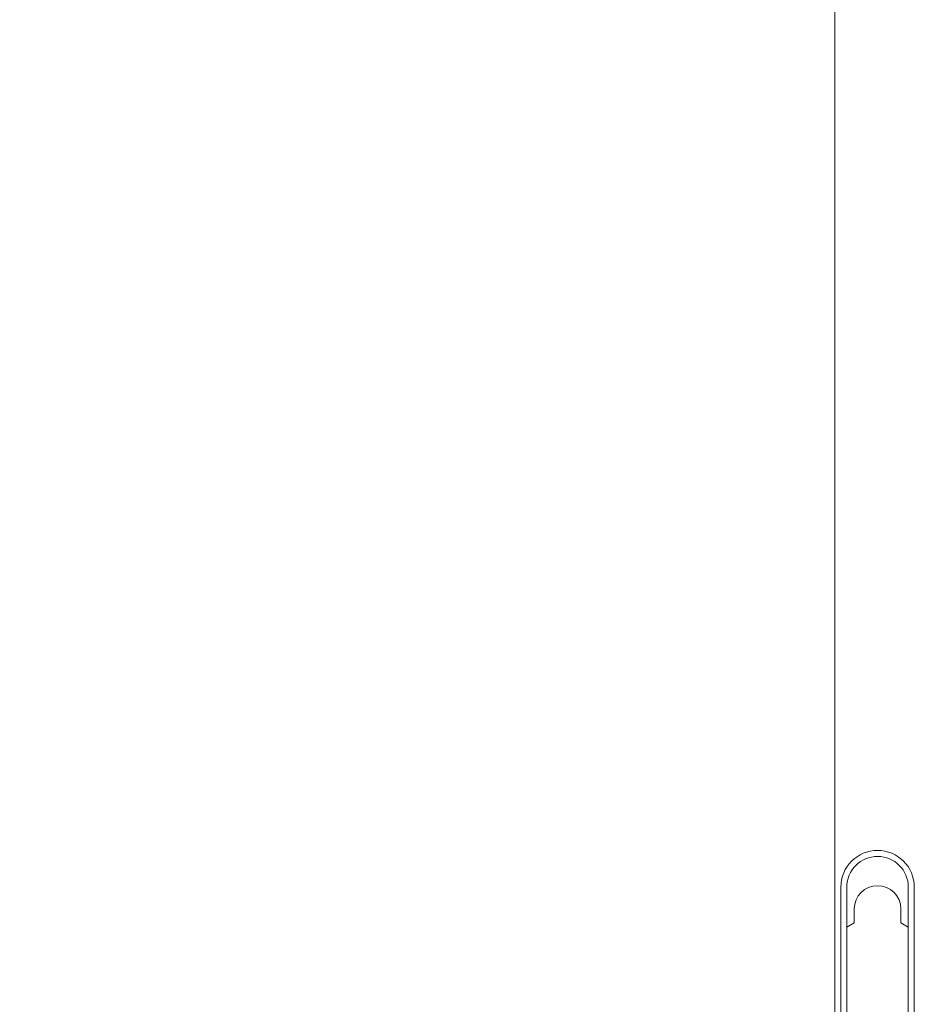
# Model space of a CAD drawing. Header units: millimetres. Extents: x -31 to 6803, y 0 to 664.
# Tile 109 of 119: x 1870 to 1888, y 126 to 146. Entities that reach past the tile are written whole.
import ezdxf

# ---------------------------------------------------------------- set-up
doc = ezdxf.new("R2010")
doc.units = ezdxf.units.MM
doc.layers.add('2DE_OBJ_Schneider-Cabinet', color=7, linetype='Continuous', lineweight=25)

# ---------------------------------------------------------------- blocks, each defined once
blk = doc.blocks.new('*U257')
at = {"lineweight": 0}
blk.add_lwpolyline([(0, 0), (650, 0), (650, 2006), (0, 2006)], close=True, dxfattribs=at)
blk = doc.blocks.new('*U260')
at = {"lineweight": 0}
for p, q in [((0, 0), (0, 2006)), ((3, 1073), (3, 903.5)), ((6, 950.45), (6, 1073)), ((37, 1073), (37, 950.45)), ((40, 1073), (40, 903.5)), ((9.75, 1062), (9.75, 1055)), ((33.25, 1062), (33.25, 1055)), ((9.75, 1055), (6, 1052.85)), ((33.25, 1055), (37, 1052.85))]:
    blk.add_line(p, q, dxfattribs=at)
for centre, radius in [((21.5, 1073), 18.5), ((21.5, 1073), 15.5), ((21.5, 1062), 11.75)]:
    blk.add_arc(centre, radius, 0, 180, dxfattribs=at)

msp = doc.modelspace()

# ---------------------------------------------------------------- block references
at = {"layer": '2DE_OBJ_Schneider-Cabinet', "xscale": 0.04000000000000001, "yscale": 0.04000000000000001, "zscale": 0.04000000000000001}
for name, p in [('*U257', (1860.75, 85.243)), ('*U260', (1886.75, 85.243))]:
    msp.add_blockref(name, p, dxfattribs=at)

doc.saveas('drawing.dxf')
